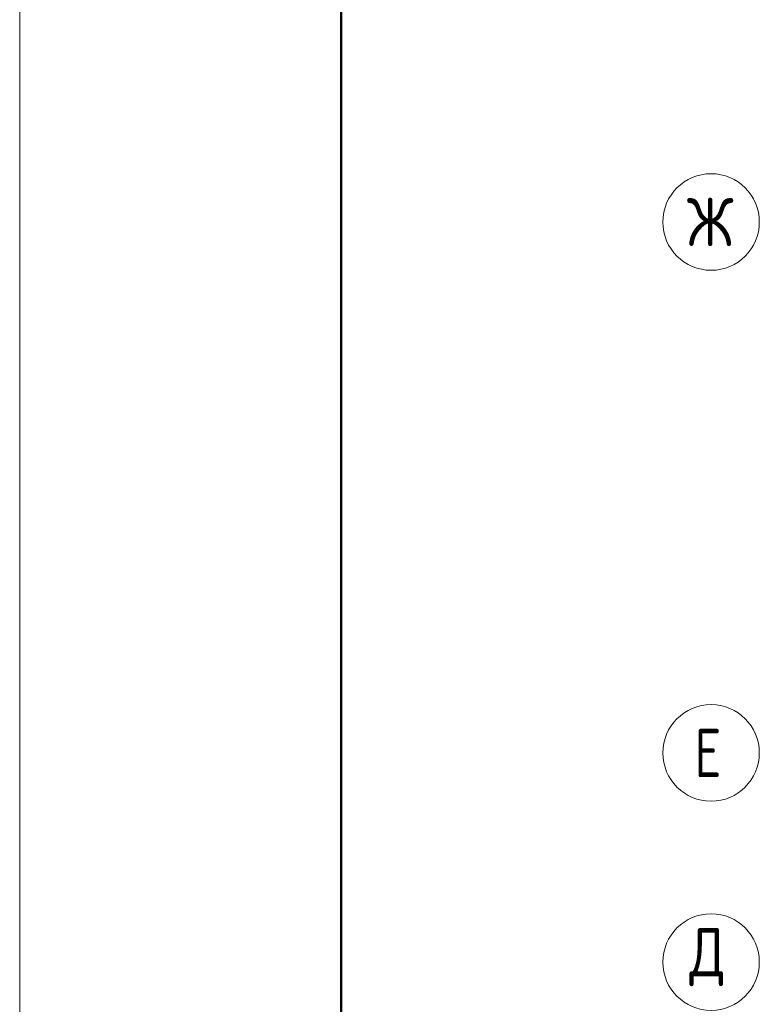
# Model space of a CAD drawing. Header units: millimetres. Extents: x 0 to 43617, y 0 to 59400.
# Tile 6 of 29: x 0 to 4600, y 24268 to 30388. Entities that reach past the tile are written whole.
import ezdxf

# ---------------------------------------------------------------- set-up
doc = ezdxf.new("R2010")
doc.units = ezdxf.units.MM
doc.linetypes.add('______5', pattern=[1100, 800, -100, 100, -100])
doc.layers.add('Standard', color=7, linetype='Continuous', lineweight=25)
doc.layers.add('Оси', color=40, linetype='______5', lineweight=18)
doc.styles.add('ISOCPEUR', font='txt')

msp = doc.modelspace()

# ---------------------------------------------------------------- linework, layer by layer
at = {"layer": 'Standard', "color": 7, "linetype": 'Continuous', "lineweight": 13, "transparency": 33554687}
msp.add_lwpolyline([(42000.00610351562, 59400.0244140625), (0, 59400.0244140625), (0, 0.018310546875), (42000.00610351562, 0.018310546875), (42000.00610351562, 59400.0244140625)], dxfattribs=at)
msp.add_lwpolyline([(0, 0), (42000, 0), (42000, 59400), (0, 59400), (0, 0)], close=True, dxfattribs=at)
at = {"layer": 'Standard', "color": 7, "linetype": 'Continuous', "lineweight": 50, "transparency": 33554687}
msp.add_lwpolyline([(2000, 58900), (41500, 58900), (41500, 500), (2000, 499.9999999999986), (2000, 58900)], close=True, dxfattribs=at)
at = {"layer": 'Оси', "color": 7, "linetype": 'Continuous', "lineweight": 13, "transparency": 33554687}
for centre in [(4300, 29130.02319335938), (4300, 25830.02319335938), (4300, 24530.02319335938), (4300, 24530.02319335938)]:
    msp.add_circle(centre, 299.9999932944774, dxfattribs=at)

# ---------------------------------------------------------------- texts
at = {"layer": 'Оси', "color": 7, "linetype": 'Continuous', "lineweight": 25, "transparency": 33554687, "char_height": 300, "attachment_point": 7, "style": 'ISOCPEUR'}
for s, insert, width in [('\\W0.83;Ж', (4149.993896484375, 28980.01708984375), 424.9999999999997), ('\\W0.78;Е', (4195.001220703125, 25680.01708984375), 326.406521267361), ('\\W0.82;Д', (4164.996337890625, 24380.01708984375), 392.6491477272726)]:
    msp.add_mtext(s, dxfattribs=dict(at, insert=insert, width=width))

doc.saveas('drawing.dxf')
